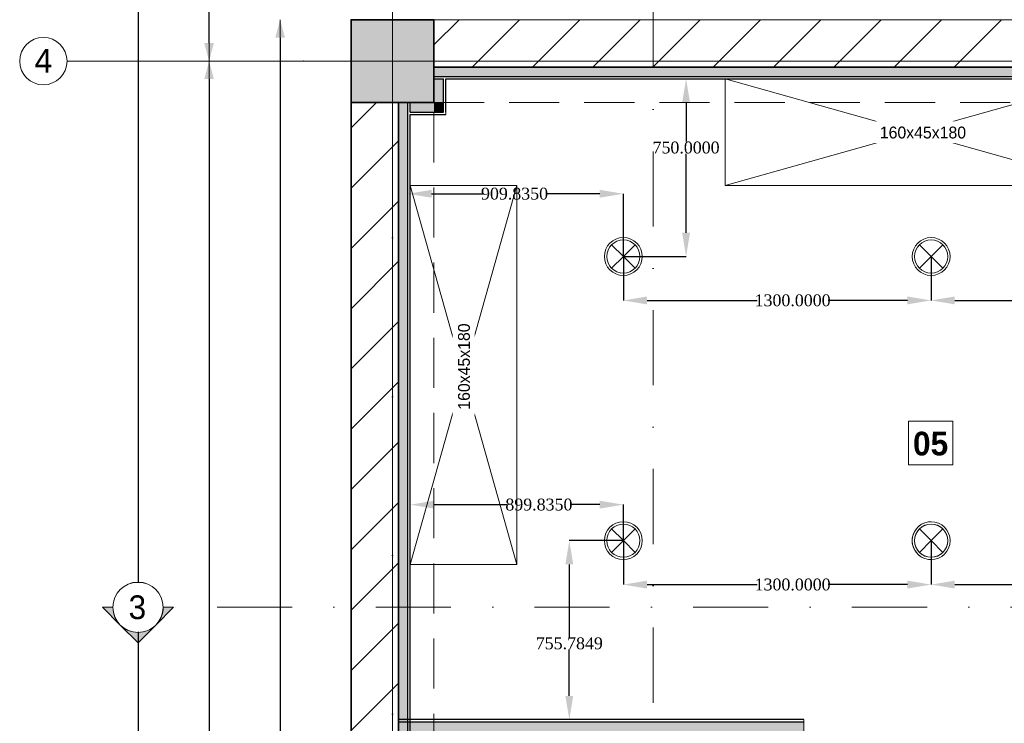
# Model space of a CAD drawing. Header units: inches. Extents: x -177438 to 34922, y -9538 to 55319.
# Tile 19 of 59: x -17806 to -13647, y 8826 to 11797. Entities that reach past the tile are written whole.
import ezdxf
from ezdxf.enums import TextEntityAlignment as Align

# ---------------------------------------------------------------- set-up
doc = ezdxf.new("R2010")
doc.units = ezdxf.units.IN
doc.header["$MEASUREMENT"] = 0
doc.set_wipeout_variables(frame=1)
for name, pattern in [('Dot & Dashed', [670.277762, 317.5, -176.388889, 0, -176.388874]), ('Hidden', [317.5, 211.666667, -105.833333]), ('Wipeout_Contour', [1000, 0, -1000])]:
    doc.linetypes.add(name, pattern=pattern)
for name, color, linetype in [('- განათება', 7, 'Continuous'), ('Dimensioning - General', 7, 'Continuous'), ('Marker - Section', 7, 'Continuous'), ('New_Structural - Bearing', 7, 'Continuous'), ('Structural - Bearing', 7, 'Continuous'), ('Structural - Grid', 7, 'Continuous')]:
    doc.layers.add(name, color=color, linetype=linetype)
for name, color, linetype, lineweight, true_color in [('Marker - Section_Pen_No__108', 7, 'Continuous', 13, 0xfd8379), ('New_Interior - Lamp_Pen_No__77', 7, 'Continuous', 20, 0xffeb28), ('New_Structural - Bearing_Pen_No__255', 7, 'Continuous', 13, 0xe8e8e8), ('New_Structural - Bearing_Pen_No__5', 7, 'Continuous', 25, 0x40a5ff), ('New_Structural - Bearing_Pen_No__57', 7, 'Continuous', 25, 0xdcd214), ('Structural - Bearing_Pen_No__102', 7, 'Continuous', 13, 0xcccccc), ('Structural - Bearing_Pen_No__161', 7, 'Continuous', 13, 0x6a6a6a), ('Structural - Bearing_Pen_No__28', 7, 'Continuous', 35, 0xa80f02), ('Structural - Bearing_Pen_No__81', 7, 'Continuous', 20, 0x6a6a6a), ('Structural - Grid_Pen_No__81', 7, 'Continuous', 20, 0x6a6a6a)]:
    doc.layers.add(name, color=color, linetype=linetype, lineweight=lineweight, true_color=true_color)
for name, color, linetype, lineweight in [('New_Annotation - Text_Pen_No__1', 7, 'Continuous', 13), ('New_Annotation - Text_Pen_No__20', 1, 'Continuous', 0), ('New_Interior - Furniture _Pen_No__1', 7, 'Continuous', 13), ('New_Structural - Bearing_Pen_No__1', 7, 'Continuous', 13), ('Structural - Bearing_Pen_No__1', 7, 'Continuous', 13), ('Structural - Bearing_Pen_No__20', 1, 'Continuous', 0), ('Structural - Bearing_Pen_No__27', 7, 'Continuous', 35)]:
    doc.layers.add(name, color=color, linetype=linetype, lineweight=lineweight)
doc.styles.add('GENERATED_STYLE_3', font='txt')
doc.styles.add('GENERATED_STYLE_4', font='txt')
doc.styles.get("Standard").update_dxf_attribs({"font": 'arial.ttf'})
doc.dimstyles.new('GENERATED_STYLE__1', dxfattribs={"dimtxt": 100, "dimasz": 76, "dimexe": 0.18, "dimexo": 0.0625, "dimgap": 0, "dimtad": 0, "dimdec": 0, "dimlfac": 0.1, "dimzin": 0, "dimdsep": 46, "dimtxsty": 'GENERATED_STYLE_3', "dimblk": 'ARROWHEAD_5', "dimblk1": 'ARROWHEAD_5', "dimblk2": 'ARROWHEAD_5', "dimcen": 0.09, "dimse1": 1, "dimse2": 1, "dimclrd": 7, "dimclre": 7, "dimclrt": 7, "dimadec": 0, "dimazin": 0, "dimtfac": 1, "dimtdec": 4, "dimtmove": 0, "dimatfit": 3, "dimfxl": 1, "dimtolj": 1, "dimtzin": 0, "dimarcsym": 0})
doc.dimstyles.get("Standard").update_dxf_attribs({"dimtxt": 0.18, "dimasz": 0.18, "dimexe": 0.18, "dimexo": 0.0625, "dimgap": 0.09, "dimtad": 0, "dimtih": 1, "dimtoh": 1, "dimdec": 4, "dimzin": 0, "dimdsep": 46, "dimtxsty": 'Standard', "dimcen": 0.09, "dimadec": 0, "dimazin": 0, "dimtfac": 1, "dimtdec": 4, "dimtofl": 0, "dimtmove": 0, "dimatfit": 3, "dimfxl": 1, "dimtolj": 1, "dimtzin": 0, "dimarcsym": 0})
pattern_1 = [(45, (0, 0), (-127.2792, 127.2792), [])]

# ---------------------------------------------------------------- blocks, each defined once
blk = doc.blocks.new('Slab_1', base_point=(-47183.8, 14488))
at = {"layer": 'Structural - Bearing_Pen_No__1', "color": 7, "linetype": 'Continuous', "lineweight": 13, "flags": 128}
blk.add_lwpolyline([(-47183.8, 14488), (1166.2, 14488), (1166.2, 32488), (1166.2, 39238), (-26465.1, 39238), (-29183.8, 32838), (-47183.8, 32838)], close=True, dxfattribs=at)
blk = doc.blocks.new('Wall_1', base_point=(-47183.8, 14838))
at = {"layer": 'Structural - Bearing', "linetype": 'Continuous', "lineweight": 0, "true_color": 0x000000}
h = blk.add_hatch(dxfattribs=at)
h.set_pattern_fill('MASONRY_BLOCK', color=18, style=0, pattern_type=2)
h.set_pattern_definition(pattern_1)
h.paths.add_polyline_path([(-47183.8, 26838), (-46983.8, 26838), (-46983.8, 32488), (-47183.8, 32488)])
at = {"layer": 'Structural - Bearing_Pen_No__27', "color": 7, "linetype": 'Continuous', "lineweight": 35, "flags": 128}
for points in [[(-47183.8, 32488), (-47183.8, 26838)], [(-46983.8, 29832.2), (-46983.8, 32488)]]:
    blk.add_lwpolyline(points, dxfattribs=at)
blk = doc.blocks.new('Wall_2', base_point=(-46833.8, 32838))
at = {"layer": 'Structural - Bearing', "linetype": 'Continuous', "lineweight": 0, "true_color": 0x000000}
h = blk.add_hatch(dxfattribs=at)
h.set_pattern_fill('MASONRY_BLOCK', color=18, style=0, pattern_type=2)
h.set_pattern_definition(pattern_1)
h.paths.add_polyline_path([(-46833.8, 32838), (-46833.8, 32638), (-41183.8, 32638), (-41183.8, 32838)])
at = {"layer": 'Structural - Bearing_Pen_No__27', "color": 7, "linetype": 'Continuous', "lineweight": 35, "flags": 128}
blk.add_lwpolyline([(-46833.8, 32638), (-41183.8, 32638)], dxfattribs=at)
blk = doc.blocks.new('Wall_50', base_point=(-46983.8, 29832.2))
at = {"layer": 'New_Structural - Bearing_Pen_No__57', "linetype": 'Continuous', "lineweight": 25, "true_color": 0xdcd214}
blk.add_hatch(color=52, dxfattribs=at).paths.add_polyline_path([(-46943.8, 32488), (-46983.8, 32488), (-46983.8, 29832.2), (-46943.8, 29832.2)])
at = {"layer": 'New_Structural - Bearing_Pen_No__1', "color": 7, "linetype": 'Continuous', "lineweight": 13, "flags": 128}
for points in [[(-46983.8, 29832.2), (-46943.8, 29832.2)], [(-46943.8, 29832.2), (-46933.8, 29832.2)]]:
    blk.add_lwpolyline(points, dxfattribs=at)
at = {"layer": 'New_Structural - Bearing_Pen_No__5', "color": 161, "linetype": 'Continuous', "lineweight": 25, "true_color": 0x40a5ff}
blk.add_line((-46943.8, 29832.2), (-46943.8, 32488), dxfattribs=at)
at = {"layer": 'New_Structural - Bearing_Pen_No__5', "color": 161, "linetype": 'Continuous', "lineweight": 25, "true_color": 0x40a5ff, "flags": 128}
for points in [[(-46983.8, 32488), (-46983.8, 29832.2)], [(-46933.8, 32448), (-46933.8, 32488)], [(-46933.8, 29832.2), (-46933.8, 32438)]]:
    blk.add_lwpolyline(points, dxfattribs=at)
blk = doc.blocks.new('Wall_51', base_point=(-46983.8, 32638))
at = {"layer": 'New_Structural - Bearing_Pen_No__57', "linetype": 'Continuous', "lineweight": 25, "true_color": 0xdcd214}
blk.add_hatch(color=52, dxfattribs=at).paths.add_polyline_path([(-41223.8, 32638), (-46833.8, 32638), (-46833.8, 32598), (-41223.8, 32598)])
at = {"layer": 'New_Structural - Bearing_Pen_No__5', "color": 161, "linetype": 'Continuous', "lineweight": 25, "true_color": 0x40a5ff}
blk.add_line((-46833.8, 32598), (-41223.8, 32598), dxfattribs=at)
at = {"layer": 'New_Structural - Bearing_Pen_No__5', "color": 161, "linetype": 'Continuous', "lineweight": 25, "true_color": 0x40a5ff, "flags": 128}
for points in [[(-41183.8, 32638), (-46833.8, 32638)], [(-46833.8, 32588), (-46793.8, 32588)], [(-46783.8, 32588), (-41233.8, 32588)]]:
    blk.add_lwpolyline(points, dxfattribs=at)
blk = doc.blocks.new('Wall_54', base_point=(-45271, 29832.2))
at = {"layer": 'New_Structural - Bearing_Pen_No__57', "linetype": 'Continuous', "lineweight": 25, "true_color": 0xdcd214}
blk.add_hatch(color=52, dxfattribs=at).paths.add_polyline_path([(-46983.8, 29832.2), (-45271, 29832.2), (-45271, 29872.2), (-46983.8, 29872.2)])
at = {"layer": 'New_Structural - Bearing_Pen_No__1', "color": 7, "linetype": 'Continuous', "lineweight": 13, "flags": 128}
for points in [[(-46983.8, 29872.2), (-46983.8, 29882.2)], [(-46983.8, 29832.2), (-46983.8, 29872.2)], [(-45271, 29872.2), (-45271, 29882.2)], [(-45271, 29832.2), (-45271, 29872.2)]]:
    blk.add_lwpolyline(points, dxfattribs=at)
at = {"layer": 'New_Structural - Bearing_Pen_No__5', "color": 161, "linetype": 'Continuous', "lineweight": 25, "true_color": 0x40a5ff}
blk.add_line((-45271, 29872.2), (-46983.8, 29872.2), dxfattribs=at)
at = {"layer": 'New_Structural - Bearing_Pen_No__5', "color": 161, "linetype": 'Continuous', "lineweight": 25, "true_color": 0x40a5ff, "flags": 128}
for points in [[(-45271, 29882.2), (-46983.8, 29882.2)], [(-46983.8, 29832.2), (-45271, 29832.2)]]:
    blk.add_lwpolyline(points, dxfattribs=at)
blk = doc.blocks.new('Wall_57', base_point=(-46983.8, 32488))
at = {"layer": 'New_Structural - Bearing_Pen_No__255', "linetype": 'Continuous', "lineweight": 13, "true_color": 0xe8e8e8}
for points in [[(-46833.8, 32488), (-46933.8, 32488), (-46933.8, 32448), (-46833.8, 32448)], [(-46793.8, 32488), (-46833.8, 32488), (-46793.8, 32448)], [(-46833.8, 32488), (-46833.8, 32448), (-46793.8, 32448)]]:
    blk.add_hatch(color=254, dxfattribs=at).paths.add_polyline_path(points)
at = {"layer": 'New_Structural - Bearing_Pen_No__1', "color": 7, "linetype": 'Continuous', "lineweight": 13, "flags": 128}
for points in [[(-46933.8, 32488), (-46933.8, 32448)], [(-46783.8, 32438), (-46783.8, 32448)]]:
    blk.add_lwpolyline(points, dxfattribs=at)
at = {"layer": 'New_Structural - Bearing_Pen_No__5', "color": 161, "linetype": 'Continuous', "lineweight": 25, "true_color": 0x40a5ff}
for p, q in [((-46793.8, 32448), (-46793.8, 32488)), ((-46933.8, 32448), (-46833.8, 32448)), ((-46833.8, 32448), (-46793.8, 32448))]:
    blk.add_line(p, q, dxfattribs=at)
at = {"layer": 'New_Structural - Bearing_Pen_No__5', "color": 161, "linetype": 'Continuous', "lineweight": 25, "true_color": 0x40a5ff, "flags": 128}
blk.add_lwpolyline([(-46933.8, 32438), (-46783.8, 32438)], dxfattribs=at)
blk = doc.blocks.new('Wall_58', base_point=(-46833.8, 32488))
at = {"layer": 'New_Structural - Bearing_Pen_No__255', "linetype": 'Continuous', "lineweight": 13, "true_color": 0xe8e8e8}
blk.add_hatch(color=254, dxfattribs=at).paths.add_polyline_path([(-46793.8, 32488), (-46793.8, 32588), (-46833.8, 32588), (-46833.8, 32488)])
at = {"layer": 'New_Structural - Bearing_Pen_No__1', "color": 7, "linetype": 'Continuous', "lineweight": 13, "flags": 128}
blk.add_lwpolyline([(-46833.8, 32588), (-46793.8, 32588)], dxfattribs=at)
at = {"layer": 'New_Structural - Bearing_Pen_No__5', "color": 161, "linetype": 'Continuous', "lineweight": 25, "true_color": 0x40a5ff}
for p, q in [((-46793.8, 32488), (-46793.8, 32588)), ((-46793.8, 32448), (-46793.8, 32488))]:
    blk.add_line(p, q, dxfattribs=at)
at = {"layer": 'New_Structural - Bearing_Pen_No__5', "color": 161, "linetype": 'Continuous', "lineweight": 25, "true_color": 0x40a5ff, "flags": 128}
blk.add_lwpolyline([(-46783.8, 32448), (-46783.8, 32588)], dxfattribs=at)
blk = doc.blocks.new('Column_2', base_point=(-47008.8, 32663))
at = {"layer": 'Structural - Bearing_Pen_No__161', "linetype": 'Continuous', "lineweight": 0, "true_color": 0x6a6a6a}
blk.add_hatch(color=251, dxfattribs=at).paths.add_polyline_path([(-46833.8, 32488), (-46833.8, 32838), (-47183.8, 32838), (-47183.8, 32488)])
at = {"layer": 'Structural - Bearing_Pen_No__20', "color": 1, "linetype": 'Continuous', "lineweight": 0}
for p, q in [((-47008.8, 32743), (-47008.8, 32918)), ((-47088.8, 32663), (-47263.8, 32663)), ((-46928.8, 32663), (-46753.8, 32663)), ((-47008.8, 32583), (-47008.8, 32408))]:
    blk.add_line(p, q, dxfattribs=at)
blk.add_point((-47008.8, 32663), dxfattribs=at)
at = {"layer": 'Structural - Bearing_Pen_No__28', "color": 14, "linetype": 'Continuous', "lineweight": 35, "true_color": 0xa80f02, "flags": 128}
blk.add_lwpolyline([(-46833.8, 32488), (-46833.8, 32838), (-47183.8, 32838), (-47183.8, 32488)], close=True, dxfattribs=at)
blk = doc.blocks.new('Wardrobe 01')
at = {"layer": 'New_Interior - Furniture _Pen_No__1', "color": 7, "linetype": 'Continuous', "lineweight": 13}
for p, q in [((1600, 0), (0, 450)), ((0, 0), (1600, 450))]:
    blk.add_line(p, q, dxfattribs=at)
at = {"layer": 'New_Interior - Furniture _Pen_No__1', "color": 7, "linetype": 'Continuous', "lineweight": 13, "flags": 128}
blk.add_lwpolyline([(0, 0), (1600, 0), (1600, 450), (0, 450)], close=True, dxfattribs=at)
blk = doc.blocks.new('Standard grid marker')
at = {"layer": 'Structural - Grid_Pen_No__81', "color": 251, "linetype": 'Continuous', "lineweight": 20, "true_color": 0x6a6a6a}
for p, q in [((1000, 0), (51328.1, 0)), ((51328.1, 0), (52328.1, 0))]:
    blk.add_line(p, q, dxfattribs=at)
blk.add_circle((52428.1, 0), 100, dxfattribs=at)
blk.add_point((51328.1, 0), dxfattribs=at)
blk.add_point((51328.1, 0), dxfattribs=at)
at = {"layer": 'Structural - Grid_Pen_No__81', "color": 251, "lineweight": 20, "true_color": 0x6a6a6a, "style": 'GENERATED_STYLE_3'}
for tag, p in [('AC_MarkerText_1_0', (-100, -144)), ('AC_MarkerText_1_1', (52428.1, -144))]:
    blk.add_attdef(tag, text='', height=100, rotation=180, dxfattribs=at).set_placement(p, align=Align.TOP_CENTER)
blk = doc.blocks.new('Standard grid marker_2')
at = {"layer": 'Structural - Grid_Pen_No__81', "color": 251, "linetype": 'Continuous', "lineweight": 20, "true_color": 0x6a6a6a}
blk.add_line((1000, 0), (27734.9, 0), dxfattribs=at)
at = {"layer": 'Structural - Grid_Pen_No__81', "color": 251, "lineweight": 20, "true_color": 0x6a6a6a, "style": 'GENERATED_STYLE_3'}
for tag, p in [('AC_MarkerText_1_0', (-1.5, -46.7)), ('AC_MarkerText_1_1', (28933.4, -46.7))]:
    blk.add_attdef(tag, text='', height=100, rotation=270, dxfattribs=at).set_placement(p, align=Align.TOP_CENTER)
blk = doc.blocks.new('Beam_9', base_point=(-47008.8, 14663))
at = {"layer": 'Structural - Bearing_Pen_No__102', "color": 254, "linetype": 'Hidden', "lineweight": 13, "true_color": 0xcccccc}
for p, q in [((-47183.8, 14488), (-47183.8, 32838)), ((-46833.8, 26838), (-46833.8, 32488))]:
    blk.add_line(p, q, dxfattribs=at)
at = {"layer": 'Structural - Bearing_Pen_No__81', "color": 251, "linetype": 'Dot & Dashed', "lineweight": 20, "true_color": 0x6a6a6a}
blk.add_line((-47008.8, 14663), (-47008.8, 32663), dxfattribs=at)
blk = doc.blocks.new('Beam_13', base_point=(-47008.8, 32663))
at = {"layer": 'Structural - Bearing_Pen_No__102', "color": 254, "linetype": 'Hidden', "lineweight": 13, "true_color": 0xcccccc}
for p, q in [((-47183.8, 32838), (-23183.8, 32838)), ((-46833.8, 32488), (-41183.8, 32488))]:
    blk.add_line(p, q, dxfattribs=at)
at = {"layer": 'Structural - Bearing_Pen_No__81', "color": 251, "linetype": 'Dot & Dashed', "lineweight": 20, "true_color": 0x6a6a6a}
blk.add_line((-47008.8, 32663), (991.2, 32663), dxfattribs=at)
blk = doc.blocks.new('ARROWHEAD_5')
at = {"linetype": 'Continuous', "lineweight": 0}
blk.add_hatch(color=0, dxfattribs=at).paths.add_polyline_path([(-1, 0.2679), (0, 0), (-1, -0.2679)])
at = {"color": 0, "linetype": 'Continuous', "lineweight": 0}
blk.add_line((0, 0), (-1, 0), dxfattribs=at)
blk = doc.blocks.new('*D160')
at = {"layer": 'Defpoints', "color": 0, "linetype": 'Continuous', "transparency": 16777216}
for p in [(-16706.3, 11797.3), (-16406.3, 11797.3), (-16406.3, -3601.7)]:
    blk.add_point(p, dxfattribs=at)
at = {"layer": 'Dimensioning - General', "color": 7, "linetype": 'Continuous', "lineweight": -2, "transparency": 16777216}
for p, q in [((-16706.3, 11721.3), (-16706.3, 4246.9)), ((-16706.3, -3525.7), (-16706.3, 3913.6))]:
    blk.add_line(p, q, dxfattribs=at)
at = {"layer": 'Dimensioning - General', "color": 7, "linetype": 'Continuous', "lineweight": -2, "transparency": 16777216, "xscale": 76.00000000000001, "yscale": 76.00000000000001, "zscale": 76.00000000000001}
for p, rotation in [((-16706.3, 11797.3), 90), ((-16706.3, -3601.7), 270)]:
    blk.add_blockref('ARROWHEAD_5', p, dxfattribs=dict(at, rotation=rotation))
at = {"layer": 'Dimensioning - General', "color": 7, "linetype": 'Continuous', "lineweight": 13, "transparency": 16777216, "insert": (-16706.3, 4080.2), "char_height": 100, "attachment_point": 5, "rotation": 90, "style": 'GENERATED_STYLE_3'}
blk.add_mtext('\\A1;1540', dxfattribs=at)
blk = doc.blocks.new('*D164')
at = {"layer": 'Defpoints', "color": 0, "linetype": 'Continuous', "transparency": 16777216}
for p in [(-17164.2, 11622.3), (-17006.3, 11622.3), (-17021.5, 5622.3)]:
    blk.add_point(p, dxfattribs=at)
at = {"layer": 'Dimensioning - General', "color": 7, "linetype": 'Continuous', "lineweight": -2, "transparency": 16777216}
for p, q in [((-17006.3, 11546.3), (-17006.3, 8719.9)), ((-17006.3, 5698.3), (-17006.3, 8462.8))]:
    blk.add_line(p, q, dxfattribs=at)
at = {"layer": 'Dimensioning - General', "color": 7, "linetype": 'Continuous', "lineweight": -2, "transparency": 16777216, "xscale": 76.00000000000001, "yscale": 76.00000000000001, "zscale": 76.00000000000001}
for p, rotation in [((-17006.3, 11622.3), 90), ((-17006.3, 5622.3), 270)]:
    blk.add_blockref('ARROWHEAD_5', p, dxfattribs=dict(at, rotation=rotation))
at = {"layer": 'Dimensioning - General', "color": 7, "linetype": 'Continuous', "lineweight": 13, "transparency": 16777216, "insert": (-17006.3, 8591.3), "char_height": 100, "attachment_point": 5, "rotation": 90, "style": 'GENERATED_STYLE_3'}
blk.add_mtext('\\A1;600', dxfattribs=at)
blk = doc.blocks.new('*D165')
at = {"layer": 'Defpoints', "color": 0, "linetype": 'Continuous', "transparency": 16777216}
for p in [(-17006.3, 18022.3), (-16982.2, 18022.3), (-17164.2, 11622.3)]:
    blk.add_point(p, dxfattribs=at)
at = {"layer": 'Dimensioning - General', "color": 7, "linetype": 'Continuous', "lineweight": -2, "transparency": 16777216}
for p, q in [((-17006.3, 17946.3), (-17006.3, 14927.9)), ((-17006.3, 11698.3), (-17006.3, 14670.8))]:
    blk.add_line(p, q, dxfattribs=at)
at = {"layer": 'Dimensioning - General', "color": 7, "linetype": 'Continuous', "lineweight": -2, "transparency": 16777216, "xscale": 76.00000000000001, "yscale": 76.00000000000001, "zscale": 76.00000000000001}
for p, rotation in [((-17006.3, 18022.3), 90), ((-17006.3, 11622.3), 270)]:
    blk.add_blockref('ARROWHEAD_5', p, dxfattribs=dict(at, rotation=rotation))
at = {"layer": 'Dimensioning - General', "color": 7, "linetype": 'Continuous', "lineweight": 13, "transparency": 16777216, "insert": (-17006.3, 14799.3), "char_height": 100, "attachment_point": 5, "rotation": 90, "style": 'GENERATED_STYLE_3'}
blk.add_mtext('\\A1;640', dxfattribs=at)
blk = doc.blocks.new('*D166')
at = {"layer": 'Defpoints', "color": 0, "linetype": 'Continuous', "transparency": 16777216}
for p in [(-17306.3, 18197.3), (-16706.3, 18197.3), (-16406.3, -6552.7)]:
    blk.add_point(p, dxfattribs=at)
at = {"layer": 'Dimensioning - General', "color": 7, "linetype": 'Continuous', "lineweight": -2, "transparency": 16777216}
for p, q in [((-17306.3, 18121.3), (-17306.3, 5984.4)), ((-17306.3, -6476.7), (-17306.3, 5632))]:
    blk.add_line(p, q, dxfattribs=at)
at = {"layer": 'Dimensioning - General', "color": 7, "linetype": 'Continuous', "lineweight": -2, "transparency": 16777216, "xscale": 76.00000000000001, "yscale": 76.00000000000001, "zscale": 76.00000000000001}
for p, rotation in [((-17306.3, 18197.3), 90), ((-17306.3, -6552.7), 270)]:
    blk.add_blockref('ARROWHEAD_5', p, dxfattribs=dict(at, rotation=rotation))
at = {"layer": 'Dimensioning - General', "color": 7, "linetype": 'Continuous', "lineweight": 13, "transparency": 16777216, "insert": (-17306.3, 5808.2), "char_height": 100, "attachment_point": 5, "rotation": 90, "style": 'GENERATED_STYLE_3'}
blk.add_mtext('\\A1;2475', dxfattribs=at)
blk = doc.blocks.new('Cutting Plane_2', base_point=(3944.3, 35559.3))
at = {"layer": 'Marker - Section_Pen_No__108', "color": 11, "linetype": 'Dot & Dashed', "lineweight": 13, "true_color": 0xfd8379}
blk.add_line((-19947.3, 30356.7), (-47933.8, 30356.7), dxfattribs=at)
at = {"color": 254, "linetype": 'Wipeout_Contour', "lineweight": 0, "ltscale": 1023562.793280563}
blk.add_wipeout([(-47977.7, 30356.7), (-47977.7, 30356.7), (-47988.2, 30402.7), (-48017.7, 30439.6), (-48060.2, 30460.1), (-48107.4, 30460.1), (-48149.9, 30439.6), (-48179.4, 30402.7), (-48189.9, 30356.7), (-48189.9, 30356.7), (-48189.9, 30356.7), (-48179.4, 30310.6), (-48149.9, 30273.7), (-48107.4, 30253.3), (-48060.2, 30253.3), (-48017.7, 30273.7), (-47988.2, 30310.6)], dxfattribs=at).dxf.layer = 'Marker - Section'
at = {"layer": 'Marker - Section_Pen_No__108', "linetype": 'Continuous', "lineweight": 13, "true_color": 0xfd8379}
for points in [[(-48233.8, 30356.7), (-48158.8, 30281.7, -0.198912), (-48189.9, 30356.7)], [(-47933.8, 30356.7), (-47977.7, 30356.7, -0.198912), (-48008.8, 30281.7)], [(-48158.8, 30281.7), (-48083.8, 30206.7), (-48008.8, 30281.7, -0.414214)]]:
    blk.add_hatch(color=11, dxfattribs=at).paths.add_polyline_path(points)
at = {"layer": 'Marker - Section_Pen_No__108', "color": 11, "linetype": 'Continuous', "lineweight": 13, "true_color": 0xfd8379, "flags": 128}
for points in [[(-48233.8, 30356.7), (-48189.9, 30356.7, 0.198912), (-48158.8, 30281.7)], [(-47933.8, 30356.7), (-47977.7, 30356.7, -0.198912), (-48008.8, 30281.7)], [(-48158.8, 30281.7, 0.414214), (-48008.8, 30281.7), (-48083.8, 30206.7)]]:
    blk.add_lwpolyline(points, format="xyb", close=True, dxfattribs=at)
at = {"layer": 'Marker - Section_Pen_No__108', "color": 11, "linetype": 'Continuous', "lineweight": 13, "true_color": 0xfd8379}
blk.add_circle((-48083.8, 30356.7), 106.1, dxfattribs=at)
at = {"layer": 'Marker - Section_Pen_No__108', "color": 11, "lineweight": 13, "true_color": 0xfd8379, "insert": (-48123.9, 30305.4), "char_height": 100, "attachment_point": 7, "style": 'GENERATED_STYLE_3'}
blk.add_mtext('\\A1;{\\pql;\\pt0;\\fBOG 2018|b0|i0|c0|p0;\\W1.000000;3}', dxfattribs=at)
blk = doc.blocks.new('Cutting Plane_3', base_point=(-45907.6, 11703.1))
at = {"layer": 'Marker - Section_Pen_No__108', "color": 11, "linetype": 'Dot & Dashed', "lineweight": 13, "true_color": 0xfd8379}
blk.add_line((-45907.6, 11853.1), (-45907.6, 40288), dxfattribs=at)
blk = doc.blocks.new('Recessed Spot')
at = {"layer": 'New_Interior - Lamp_Pen_No__77', "color": 2, "linetype": 'Continuous', "lineweight": 20, "true_color": 0xffeb28}
for q in [(-49.5, 49.5), (49.5, 49.5), (-49.5, -49.5), (49.5, -49.5)]:
    blk.add_line((0, 0), q, dxfattribs=at)
at = {"layer": 'New_Interior - Lamp_Pen_No__77', "color": 2, "linetype": 'Continuous', "lineweight": 20, "true_color": 0xffeb28, "flags": 128}
blk.add_lwpolyline([(80, 0, 1), (-80, 0, 1)], format="xyb", close=True, dxfattribs=at)
at = {"layer": 'New_Interior - Lamp_Pen_No__77', "color": 2, "linetype": 'Continuous', "lineweight": 20, "true_color": 0xffeb28}
blk.add_circle((0, 0), 70, dxfattribs=at)
blk = doc.blocks.new('*D814')
at = {"layer": '- განათება', "color": 0, "lineweight": -2, "transparency": 16777216}
for p, q in [((-16166.3, 10788.6), (-16166.3, 11062.4)), ((-16066.3, 11062.2), (-15850.2, 11062.2)), ((-15356.4, 11062.2), (-15582.1, 11062.2)), ((-15256.4, 10797.3), (-15256.4, 11062.4))]:
    blk.add_line(p, q, dxfattribs=at)
at = {"layer": '- განათება', "color": 0, "transparency": 16777216}
for points in [[(-16066.3, 11078.9), (-16066.3, 11045.6), (-16166.3, 11062.2)], [(-15356.4, 11078.9), (-15356.4, 11045.6), (-15256.4, 11062.2)]]:
    blk.add_solid(points, dxfattribs=at)
at = {"layer": 'Defpoints', "color": 0, "transparency": 16777216}
for p in [(-16166.3, 11062.2), (-16166.3, 10788.5), (-15256.4, 10797.3)]:
    blk.add_point(p, dxfattribs=at)
at = {"layer": '- განათება', "color": 0, "transparency": 16777216, "insert": (-15716.1, 11062.2), "char_height": 50, "attachment_point": 5}
blk.add_mtext('\\A1;{\\fSylfaen|b0|i0|c0|p18;909.8350}', dxfattribs=at)
blk = doc.blocks.new('*D817')
at = {"layer": '- განათება', "color": 0, "lineweight": -2, "transparency": 16777216}
for p, q in [((-15265.2, 11547.3), (-14991.3, 11547.3)), ((-14991.5, 11447.3), (-14991.5, 11282.6)), ((-14991.5, 10897.3), (-14991.5, 11231.3)), ((-15256.4, 10797.3), (-14991.3, 10797.3))]:
    blk.add_line(p, q, dxfattribs=at)
at = {"layer": '- განათება', "color": 0, "transparency": 16777216}
for points in [[(-15008.2, 11447.3), (-14974.8, 11447.3), (-14991.5, 11547.3)], [(-15008.2, 10897.3), (-14974.8, 10897.3), (-14991.5, 10797.3)]]:
    blk.add_solid(points, dxfattribs=at)
at = {"layer": 'Defpoints', "color": 0, "transparency": 16777216}
for p in [(-15265.2, 11547.3), (-14991.5, 11547.3), (-15256.4, 10797.3)]:
    blk.add_point(p, dxfattribs=at)
at = {"layer": '- განათება', "color": 0, "transparency": 16777216, "insert": (-14991.5, 11257), "char_height": 50, "attachment_point": 5}
blk.add_mtext('\\A1;{\\fSylfaen|b0|i0|c0|p18;750.0000}', dxfattribs=at)
blk = doc.blocks.new('*D818')
at = {"layer": '- განათება', "color": 0, "lineweight": -2, "transparency": 16777216}
for p, q in [((-15256.4, 10797.2), (-15256.4, 10611.6)), ((-13956.4, 10797.2), (-13956.4, 10611.6)), ((-15156.4, 10611.7), (-14691.1, 10611.7)), ((-14056.4, 10611.7), (-14391.9, 10611.7))]:
    blk.add_line(p, q, dxfattribs=at)
at = {"layer": '- განათება', "color": 0, "transparency": 16777216}
for points in [[(-15156.4, 10628.4), (-15156.4, 10595.1), (-15256.4, 10611.7)], [(-14056.4, 10628.4), (-14056.4, 10595.1), (-13956.4, 10611.7)]]:
    blk.add_solid(points, dxfattribs=at)
at = {"layer": 'Defpoints', "color": 0, "transparency": 16777216}
for p in [(-15256.4, 10797.3), (-13956.4, 10797.3), (-15256.4, 10611.7)]:
    blk.add_point(p, dxfattribs=at)
at = {"layer": '- განათება', "color": 0, "transparency": 16777216, "insert": (-14541.5, 10611.7), "char_height": 50, "attachment_point": 5}
blk.add_mtext('\\A1;{\\fSylfaen|b0|i0|c0|p18;1300.0000}', dxfattribs=at)
blk = doc.blocks.new('*D819')
at = {"layer": '- განათება', "color": 0, "lineweight": -2, "transparency": 16777216}
for p, q in [((-13956.4, 10797.2), (-13956.4, 10611.6)), ((-12656.4, 10797.2), (-12656.4, 10611.6)), ((-13856.4, 10611.7), (-13391.1, 10611.7)), ((-12756.4, 10611.7), (-13091.9, 10611.7))]:
    blk.add_line(p, q, dxfattribs=at)
at = {"layer": '- განათება', "color": 0, "transparency": 16777216}
for points in [[(-13856.4, 10628.4), (-13856.4, 10595.1), (-13956.4, 10611.7)], [(-12756.4, 10628.4), (-12756.4, 10595.1), (-12656.4, 10611.7)]]:
    blk.add_solid(points, dxfattribs=at)
at = {"layer": 'Defpoints', "color": 0, "transparency": 16777216}
for p in [(-13956.4, 10797.3), (-12656.4, 10797.3), (-13956.4, 10611.7)]:
    blk.add_point(p, dxfattribs=at)
at = {"layer": '- განათება', "color": 0, "transparency": 16777216, "insert": (-13241.5, 10611.7), "char_height": 50, "attachment_point": 5}
blk.add_mtext('\\A1;{\\fSylfaen|b0|i0|c0|p18;1300.0000}', dxfattribs=at)
blk = doc.blocks.new('*D826')
at = {"layer": '- განათება', "color": 0, "lineweight": -2, "transparency": 16777216}
for p, q in [((-15256.5, 9597.3), (-15484.9, 9597.3)), ((-15484.7, 9497.3), (-15484.7, 9188.9)), ((-15484.7, 8941.5), (-15484.7, 9137.6)), ((-15247.8, 8841.5), (-15484.9, 8841.5))]:
    blk.add_line(p, q, dxfattribs=at)
at = {"layer": '- განათება', "color": 0, "transparency": 16777216}
for points in [[(-15501.4, 9497.3), (-15468.1, 9497.3), (-15484.7, 9597.3)], [(-15501.4, 8941.5), (-15468.1, 8941.5), (-15484.7, 8841.5)]]:
    blk.add_solid(points, dxfattribs=at)
at = {"layer": 'Defpoints', "color": 0, "transparency": 16777216}
for p in [(-15256.4, 9597.3), (-15484.7, 8841.5), (-15247.7, 8841.5)]:
    blk.add_point(p, dxfattribs=at)
at = {"layer": '- განათება', "color": 0, "transparency": 16777216, "insert": (-15484.7, 9163.2), "char_height": 50, "attachment_point": 5}
blk.add_mtext('\\A1;{\\fSylfaen|b0|i0|c0|p18;755.7849}', dxfattribs=at)
blk = doc.blocks.new('*D827')
at = {"layer": '- განათება', "color": 0, "lineweight": -2, "transparency": 16777216}
for p, q in [((-16156.3, 9588.6), (-16156.3, 9749.5)), ((-16056.3, 9749.3), (-15747.1, 9749.3)), ((-15356.4, 9749.3), (-15479.4, 9749.3)), ((-15256.4, 9597.3), (-15256.4, 9749.5))]:
    blk.add_line(p, q, dxfattribs=at)
at = {"layer": '- განათება', "color": 0, "transparency": 16777216}
for points in [[(-16056.3, 9766), (-16056.3, 9732.7), (-16156.3, 9749.3)], [(-15356.4, 9766), (-15356.4, 9732.7), (-15256.4, 9749.3)]]:
    blk.add_solid(points, dxfattribs=at)
at = {"layer": 'Defpoints', "color": 0, "transparency": 16777216}
for p in [(-16156.3, 9749.3), (-16156.3, 9588.5), (-15256.4, 9597.3)]:
    blk.add_point(p, dxfattribs=at)
at = {"layer": '- განათება', "color": 0, "transparency": 16777216, "insert": (-15613.2, 9749.3), "char_height": 50, "attachment_point": 5}
blk.add_mtext('\\A1;{\\fSylfaen|b0|i0|c0|p18;899.8350}', dxfattribs=at)
blk = doc.blocks.new('*D828')
at = {"layer": '- განათება', "color": 0, "lineweight": -2, "transparency": 16777216}
for p, q in [((-15256.4, 9597.2), (-15256.4, 9411.6)), ((-13956.4, 9597.2), (-13956.4, 9411.6)), ((-15156.4, 9411.7), (-14691.1, 9411.7)), ((-14056.4, 9411.7), (-14391.9, 9411.7))]:
    blk.add_line(p, q, dxfattribs=at)
at = {"layer": '- განათება', "color": 0, "transparency": 16777216}
for points in [[(-15156.4, 9428.4), (-15156.4, 9395.1), (-15256.4, 9411.7)], [(-14056.4, 9428.4), (-14056.4, 9395.1), (-13956.4, 9411.7)]]:
    blk.add_solid(points, dxfattribs=at)
at = {"layer": 'Defpoints', "color": 0, "transparency": 16777216}
for p in [(-15256.4, 9597.3), (-13956.4, 9597.3), (-15256.4, 9411.7)]:
    blk.add_point(p, dxfattribs=at)
at = {"layer": '- განათება', "color": 0, "transparency": 16777216, "insert": (-14541.5, 9411.7), "char_height": 50, "attachment_point": 5}
blk.add_mtext('\\A1;{\\fSylfaen|b0|i0|c0|p18;1300.0000}', dxfattribs=at)
blk = doc.blocks.new('*D829')
at = {"layer": '- განათება', "color": 0, "lineweight": -2, "transparency": 16777216}
for p, q in [((-13956.4, 9597.2), (-13956.4, 9411.6)), ((-12656.4, 9597.2), (-12656.4, 9411.6)), ((-13856.4, 9411.7), (-13391.1, 9411.7)), ((-12756.4, 9411.7), (-13091.9, 9411.7))]:
    blk.add_line(p, q, dxfattribs=at)
at = {"layer": '- განათება', "color": 0, "transparency": 16777216}
for points in [[(-13856.4, 9428.4), (-13856.4, 9395.1), (-13956.4, 9411.7)], [(-12756.4, 9428.4), (-12756.4, 9395.1), (-12656.4, 9411.7)]]:
    blk.add_solid(points, dxfattribs=at)
at = {"layer": 'Defpoints', "color": 0, "transparency": 16777216}
for p in [(-13956.4, 9597.3), (-12656.4, 9597.3), (-13956.4, 9411.7)]:
    blk.add_point(p, dxfattribs=at)
at = {"layer": '- განათება', "color": 0, "transparency": 16777216, "insert": (-13241.5, 9411.7), "char_height": 50, "attachment_point": 5}
blk.add_mtext('\\A1;{\\fSylfaen|b0|i0|c0|p18;1300.0000}', dxfattribs=at)
blk = doc.blocks.new('AVARIULI GANATEBA')
at = {"layer": '- განათება', "color": 3, "linetype": 'Continuous', "lineweight": 20}
for q in [(-49.5, 49.5), (49.5, 49.5), (-49.5, -49.5), (49.5, -49.5)]:
    blk.add_line((0, 0), q, dxfattribs=at)
for major_axis, start_param, end_param in [((56.6, 56.6), 0.785398, 3.926991), ((-49.5, 49.5), 2.356194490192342, 8.639379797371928), ((56.6, 56.6), 3.926991, 7.068583)]:
    blk.add_ellipse((0, 0), major_axis=major_axis, ratio=1, start_param=start_param, end_param=end_param, dxfattribs=at)

msp = doc.modelspace()

# ---------------------------------------------------------------- block references
at = {"layer": 'New_Interior - Furniture _Pen_No__1', "color": 7, "linetype": 'Continuous', "lineweight": 13, "xscale": -1, "zscale": 1000}
msp.add_blockref('Wardrobe 01', (-13226.20136, 11097.28394), dxfattribs=at)
at = {"layer": 'New_Interior - Furniture _Pen_No__1', "color": 7, "linetype": 'Continuous', "lineweight": 13, "xscale": -1, "zscale": 1000, "rotation": 90}
msp.add_blockref('Wardrobe 01', (-15706.28398, 11097.28394), dxfattribs=at)
at = {"layer": 'New_Structural - Bearing', "color": 7, "lineweight": 35}
for name, p in [('Wall_51', (-16206.28398, 11597.28394)), ('Wall_58', (-16056.28398, 11447.28394)), ('Wall_50', (-16206.28398, 8791.49902)), ('Wall_57', (-16206.28398, 11447.28394)), ('Wall_54', (-14493.4613, 8791.49902))]:
    msp.add_blockref(name, p, dxfattribs=at)
at = {"layer": 'Structural - Bearing', "color": 7, "linetype": 'Continuous', "lineweight": 13}
msp.add_blockref('Slab_1', (-16406.28398, -6552.71606), dxfattribs=at)
at = {"layer": 'Structural - Bearing', "color": 14, "lineweight": 35, "true_color": 0xa80f02}
msp.add_blockref('Column_2', (-16231.28398, 11622.28394), dxfattribs=at)
at = {"layer": 'Structural - Bearing', "color": 254, "lineweight": 13, "true_color": 0xcccccc}
for name, p in [('Beam_9', (-16231.28398, -6377.71606)), ('Beam_13', (-16231.28398, 11622.28394))]:
    msp.add_blockref(name, p, dxfattribs=at)
at = {"layer": 'Structural - Bearing', "color": 7, "lineweight": 35}
for name, p in [('Wall_2', (-16056.28398, 11797.28394)), ('Wall_1', (-16406.28398, -6202.71606))]:
    msp.add_blockref(name, p, dxfattribs=at)
at = {"layer": 'Structural - Grid', "color": 8, "linetype": 'Continuous', "lineweight": 15, "zscale": 1000, "rotation": 90}
msp.add_blockref('Standard grid marker_2', (-16231.28398, -9337.64184), dxfattribs=at)
at = {"layer": 'Structural - Grid', "color": 8, "linetype": 'Continuous', "lineweight": 15}
ref = msp.add_blockref('Standard grid marker', (34721.7883, 11622.28394), dxfattribs=dict(at, zscale=1000, rotation=180))
ref.add_attrib('AC_MarkerText_1_1', '4', dxfattribs={"layer": 'Structural - Grid_Pen_No__81', "color": 251, "lineweight": 20, "true_color": 0x6a6a6a, "height": 100, "rotation": 360, "style": 'GENERATED_STYLE_3'}).set_placement((-17706.28398, 11674.10211), align=Align.TOP_CENTER)

# ---------------------------------------------------------------- dimensions: what is measured, and where the dimension line sits
at = {"layer": 'Dimensioning - General', "color": 7, "linetype": 'Continuous', "lineweight": 13}
for base, p1, p2, picture, middle in [((-17306.28398, 18197.28394), (-16406.28398, -6552.71606), (-16706.28398, 18197.28394), '*D166', (-17306.28398, 5808.19343)), ((-17006.28398, 18022.28394), (-17164.21583, 11622.28394), (-16982.1775, 18022.28394), '*D165', (-17006.28398, 14799.34743)), ((-16706.28398, 11797.28394), (-16406.28398, -3601.67975), (-16406.28398, 11797.28394), '*D160', (-16706.28398, 4080.22061)), ((-17006.28398, 11622.28394), (-17021.45007, 5622.28394), (-17164.21583, 11622.28394), '*D164', (-17006.28398, 8591.34744))]:
    dim = msp.add_linear_dim(base=base, p1=p1, p2=p2, angle=90, dimstyle='GENERATED_STYLE__1', dxfattribs=at)
    dim.commit()
    dim.dimension.update_dxf_attribs({"geometry": picture, "text_midpoint": middle, "dimtype": 160, "text_rotation": 90})

# ---------------------------------------------------------------- next in the draw order: wipeouts: each hides what was drawn before it
at = {"color": 7, "linetype": 'Wipeout_Contour', "lineweight": 13, "ltscale": 276345.24915}
msp.add_wipeout([(-14196.48036, 11276.07215), (-13785.57053, 11276.07215), (-13785.57053, 11368.49644), (-14196.48036, 11368.49644)], dxfattribs=at).dxf.layer = 'New_Annotation - Text_Pen_No__1'
at = {"color": 7, "linetype": 'Wipeout_Contour', "lineweight": 13, "ltscale": 281183.938712}
msp.add_wipeout([(-15885.07218, 10127.00494), (-15885.07218, 10537.91476), (-15977.49648, 10537.91476), (-15977.49648, 10127.00494)], dxfattribs=at).dxf.layer = 'New_Annotation - Text_Pen_No__1'

# ---------------------------------------------------------------- next in the draw order: texts
at = {"layer": 'New_Annotation - Text_Pen_No__1', "color": 7, "linetype": 'Continuous', "lineweight": 13, "insert": (-13991.02545, 11345.81765), "char_height": 50, "attachment_point": 2, "style": 'GENERATED_STYLE_3'}
msp.add_mtext('\\A1;{\\pqc;\\fBOG 2018|b0|i0|c0|p0;\\W1.000000;1\\fBOG 2018|b0|i0|c0|p0;\\W1.000000;6\\fBOG 2018|b0|i0|c0|p0;\\W1.000000;0x45x180}', dxfattribs=at)
at = {"layer": 'New_Annotation - Text_Pen_No__1', "color": 7, "linetype": 'Continuous', "lineweight": 13, "insert": (-15954.81769, 10332.45985), "char_height": 50, "attachment_point": 2, "rotation": 90, "style": 'GENERATED_STYLE_3'}
msp.add_mtext('\\A1;{\\pqc;\\fBOG 2018|b0|i0|c0|p0;\\W1.000000;1\\fBOG 2018|b0|i0|c0|p0;\\W1.000000;6\\fBOG 2018|b0|i0|c0|p0;\\W1.000000;0x45x180}', dxfattribs=at)

# ---------------------------------------------------------------- next in the draw order: block references
at = {"layer": 'Marker - Section', "color": 11, "lineweight": 13, "true_color": 0xfd8379}
msp.add_blockref('Cutting Plane_2', (34721.7883, 14518.59888), dxfattribs=at)

# ---------------------------------------------------------------- next in the draw order: block references
at = {"layer": '- განათება', "color": 2, "linetype": 'Continuous', "lineweight": 20, "true_color": 0xffeb28, "zscale": 1000, "rotation": 270}
for p in [(-13956.44899, 10797.28394), (-13956.44899, 9597.28394)]:
    msp.add_blockref('Recessed Spot', p, dxfattribs=at)
at = {"layer": '- განათება', "color": 1}
msp.add_blockref('AVARIULI GANATEBA', (-13956.44899, 9597.28394), dxfattribs=at)
at = {"layer": 'Marker - Section', "color": 11, "lineweight": 13, "true_color": 0xfd8379}
msp.add_blockref('Cutting Plane_3', (-15130.06954, -9337.64184), dxfattribs=at)

# ---------------------------------------------------------------- next in the draw order: dimensions: what is measured, and where the dimension line sits
at = {"layer": '- განათება', "color": 1}
for base, p1, p2, picture, middle in [((-13956.44899, 10611.74399), (-12656.44899, 10797.28394), (-13956.44899, 10797.28394), '*D819', (-13241.50897, 10611.74399)), ((-13956.44899, 9411.74399), (-12656.44899, 9597.28394), (-13956.44899, 9597.28394), '*D829', (-13241.50897, 9411.74399))]:
    dim = msp.add_linear_dim(base=base, p1=p1, p2=p2, angle=180, text='{\\fSylfaen|b0|i0|c0|p18;<>}', dimstyle='Standard', override={"dimtxt": 50, "dimasz": 100}, dxfattribs=at)
    dim.commit()
    dim.dimension.update_dxf_attribs({"geometry": picture, "text_midpoint": middle, "dimtype": 160})

# ---------------------------------------------------------------- next in the draw order: wipeouts: each hides what was drawn before it
at = {"color": 1, "linetype": 'Continuous', "lineweight": 0, "ltscale": 272304.200939}
msp.add_wipeout([(-14052.42259, 9917.3608), (-13864.93126, 9917.3608), (-13864.93126, 10102.20933), (-14052.42259, 10102.20933)], dxfattribs=at).dxf.layer = 'New_Annotation - Text_Pen_No__20'

# ---------------------------------------------------------------- next in the draw order: linework, layer by layer
at = {"layer": 'New_Annotation - Text_Pen_No__20', "color": 1, "linetype": 'Continuous', "lineweight": 0, "flags": 128}
msp.add_lwpolyline([(-14052.42259, 9917.3608), (-13864.93126, 9917.3608), (-13864.93126, 10102.20933), (-14052.42259, 10102.20933), (-14052.42259, 9917.3608)], close=True, dxfattribs=at)

# ---------------------------------------------------------------- next in the draw order: block references
at = {"layer": '- განათება', "color": 2, "linetype": 'Continuous', "lineweight": 20, "true_color": 0xffeb28, "zscale": 1000, "rotation": 270}
for p in [(-15256.44899, 10797.28394), (-15256.44899, 9597.28394)]:
    msp.add_blockref('Recessed Spot', p, dxfattribs=at)

# ---------------------------------------------------------------- next in the draw order: texts
at = {"layer": 'New_Annotation - Text_Pen_No__20', "color": 1, "linetype": 'Continuous', "lineweight": 0, "insert": (-13958.67693, 10057.28813), "char_height": 100, "attachment_point": 2, "style": 'GENERATED_STYLE_4'}
msp.add_mtext('\\A1;{\\pqc;\\fBOG 2018|b1|i0|c0|p0;\\W1.000000;0\\fBOG 2018|b1|i0|c0|p0;\\W1.000000;5}', dxfattribs=at)

# ---------------------------------------------------------------- next in the draw order: dimensions: what is measured, and where the dimension line sits
at = {"layer": '- განათება', "color": 1}
for base, p1, p2, angle, picture, middle in [((-14991.48893, 11547.28394), (-15256.44899, 10797.28394), (-15265.23293, 11547.28394), 90, '*D817', (-14991.48893, 11256.97391)), ((-16166.284, 11062.24399), (-15256.44899, 10797.28394), (-16166.284, 10788.5), 180, '*D814', (-15716.13896, 11062.24399)), ((-15256.44899, 10611.74399), (-13956.44899, 10797.28394), (-15256.44899, 10797.28394), 180, '*D818', (-14541.50897, 10611.74399)), ((-16156.28398, 9749.33495), (-15256.44899, 9597.28394), (-16156.28398, 9588.5424), 180, '*D827', (-15613.23293, 9749.33495)), ((-15484.73293, 8841.49902), (-15256.44899, 9597.28394), (-15247.70736, 8841.49902), 270, '*D826', (-15484.73293, 9163.23245)), ((-15256.44899, 9411.74399), (-13956.44899, 9597.28394), (-15256.44899, 9597.28394), 180, '*D828', (-14541.50897, 9411.74399))]:
    dim = msp.add_linear_dim(base=base, p1=p1, p2=p2, angle=angle, text='{\\fSylfaen|b0|i0|c0|p18;<>}', dimstyle='Standard', override={"dimtxt": 50, "dimasz": 100}, dxfattribs=at)
    dim.commit()
    dim.dimension.update_dxf_attribs({"geometry": picture, "text_midpoint": middle, "dimtype": 160})

doc.saveas('drawing.dxf')
